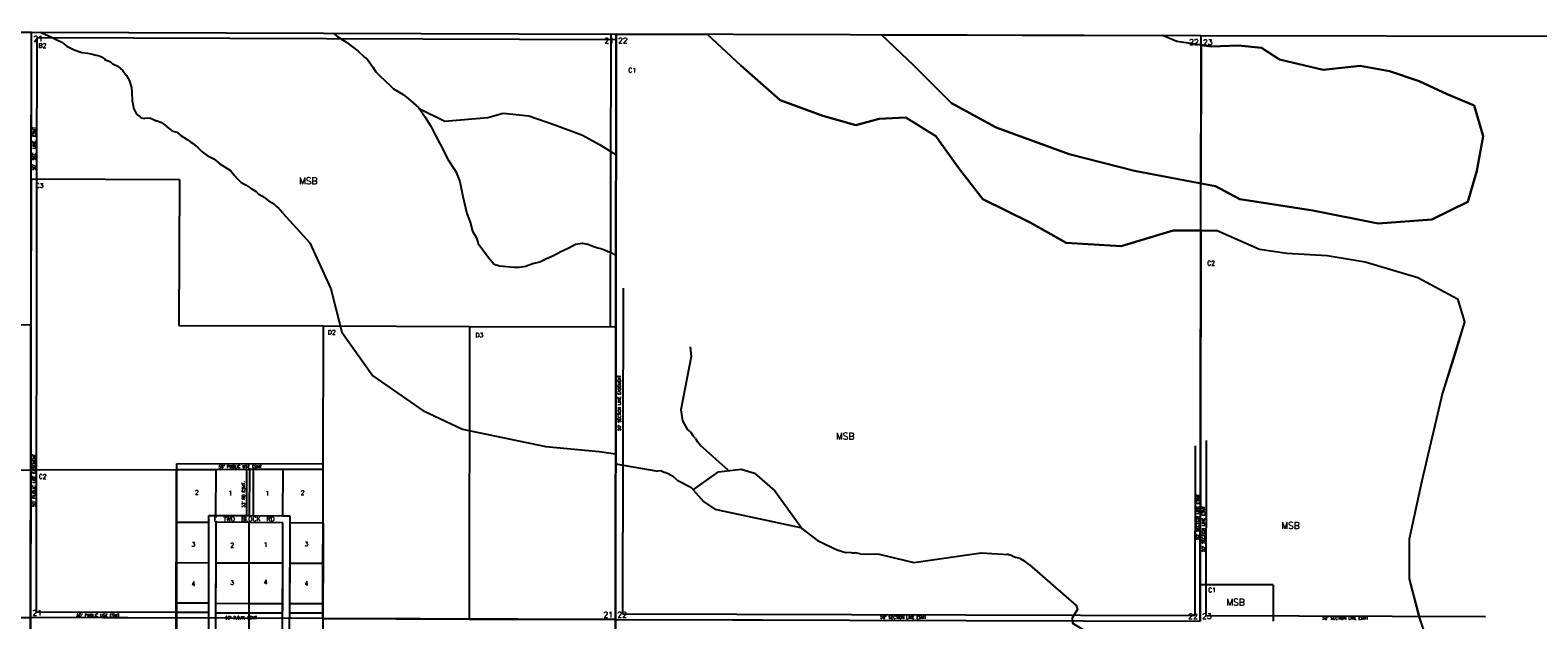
# Model space of a CAD drawing. Header units: feet. Extents: x 0 to 310787, y 0 to 109672.
# Tile 22 of 28: x 289658 to 303268, y 87864 to 93182. Entities that reach past the tile are written whole.
import ezdxf
from ezdxf.enums import TextEntityAlignment as Align

# ---------------------------------------------------------------- set-up
doc = ezdxf.new("R2010")
doc.units = ezdxf.units.FT
doc.header["$LTSCALE"] = 20
doc.header["$MEASUREMENT"] = 0
doc.layers.add('Taxmap', color=251, linetype='Continuous')
doc.styles.add('1', font='simplex')
doc.styles.add('5', font='romant')
doc.styles.add('ESMT', font='SIMPLEX', dxfattribs={"height": 26})
doc.styles.add('SMLTEXT', font='SIMPLEX', dxfattribs={"height": 6})

# ---------------------------------------------------------------- blocks, each defined once
blk = doc.blocks.new('A$C1D716C51')
at = {"layer": 'Taxmap'}
for p, q in [((84061, 15911), (89340, 15891)), ((89332, 10612), (89340, 15891)), ((89340, 15891), (94620, 15874)), ((89390, 15841), (89388, 14569)), ((94620, 15824), (89390, 15841)), ((94570, 15874), (94566, 13228)), ((94620, 15874), (94612, 10595)), ((94620, 15874), (94612, 10595)), ((99899, 15860), (94620, 15874)), ((99891, 10580), (99899, 15860)), ((105179, 15848), (99899, 15860)), ((89388, 14569), (89382, 10661)), ((94683, 13583), (94676, 10647)), ((93294, 13239), (93292, 10599)), ((99845, 12162), (99842, 10630)), ((99944, 12210), (99941, 10630)), ((90650, 11998), (91973, 12001)), ((90650, 11998), (90650, 11948)), ((90647, 8380), (90650, 11948)), ((90650, 11948), (91974, 11951)), ((91283, 11950), (91283, 11532)), ((91342, 11950), (91341, 11532)), ((91972, 10603), (91974, 11951)), ((91973, 11465), (91974, 11951)), ((90943, 11533), (91674, 11531)), ((90943, 8281), (90943, 11533)), ((91004, 11472), (91001, 8269)), ((91611, 11467), (91004, 11472)), ((91601, 8240), (91611, 11467)), ((91674, 11531), (91670, 10604)), ((84053, 10631), (89332, 10612)), ((90648, 10657), (89382, 10661)), ((90943, 10658), (90650, 10658)), ((91013, 10656), (91608, 10656)), ((91670, 10655), (91969, 10655)), ((94676, 10647), (99842, 10630)), ((99941, 10630), (102466, 10623)), ((99941, 10630), (102465, 10623)), ((89324, 5332), (89332, 10612)), ((94612, 10595), (89332, 10612)), ((91662, 8237), (91670, 10604)), ((91972, 10603), (91981, 8613)), ((94604, 5315), (94612, 10595)), ((94604, 5315), (94612, 10595)), ((94612, 10595), (99891, 10580))]:
    blk.add_line(p, q, dxfattribs=at)
at = {"layer": 'Taxmap', "linetype": 'Continuous'}
for p, q in [((94616, 13234), (94620, 15874)), ((94620, 15874), (95444, 15872)), ((95746, 15592), (95444, 15872)), ((97013, 15868), (99550, 15861)), ((97310, 15588), (97013, 15868)), ((99681, 15808), (99550, 15861)), ((99899, 15776), (99681, 15808)), ((99899, 15776), (99897, 14527)), ((99899, 15776), (99993, 15762)), ((99993, 15762), (100236, 15773)), ((100236, 15773), (100445, 15750)), ((100445, 15750), (100607, 15646)), ((96101, 15280), (95746, 15592)), ((97645, 15253), (97310, 15588)), ((100607, 15646), (101000, 15554)), ((101000, 15554), (101335, 15588)), ((101335, 15588), (101601, 15542)), ((101601, 15542), (101867, 15450)), ((101867, 15450), (102122, 15334)), ((96484, 15138), (96101, 15280)), ((98050, 15034), (97645, 15253)), ((102122, 15334), (102365, 15230)), ((96782, 15053), (96484, 15138)), ((96994, 15110), (96782, 15053)), ((97235, 15124), (96994, 15110)), ((97505, 14954), (97235, 15124)), ((102365, 15230), (102446, 14953)), ((98709, 14791), (98050, 15034)), ((97718, 14656), (97505, 14954)), ((102446, 14953), (102388, 14641)), ((99299, 14641), (98709, 14791)), ((97930, 14387), (97718, 14656)), ((99897, 14527), (99299, 14641)), ((102388, 14641), (102307, 14363)), ((100028, 14502), (99897, 14527)), ((100248, 14387), (100028, 14502)), ((98356, 14175), (97930, 14387)), ((100907, 14283), (100248, 14387)), ((102307, 14363), (101983, 14202)), ((98682, 13991), (98356, 14175)), ((101497, 14167), (100907, 14283)), ((101983, 14202), (101497, 14167)), ((99647, 14104), (99178, 13962)), ((99897, 14104), (99647, 14104)), ((99897, 14104), (99894, 12183)), ((99897, 14104), (100044, 14104)), ((100044, 14104), (100427, 13934)), ((99178, 13962), (98682, 13991)), ((100427, 13934), (100674, 13899)), ((100674, 13899), (101038, 13878)), ((101038, 13878), (101380, 13821)), ((101380, 13821), (101857, 13679)), ((101857, 13679), (102213, 13487)), ((102213, 13487), (102277, 13280)), ((94612, 10595), (94616, 13227)), ((94616, 13227), (94616, 13234)), ((102277, 13280), (102078, 12640)), ((102078, 12640), (101893, 11847)), ((99894, 12183), (99892, 10909)), ((101893, 11847), (101779, 11320)), ((101779, 11320), (101779, 10963)), ((101779, 10963), (101880, 10576))]:
    blk.add_line(p, q, dxfattribs=at)
at = {"layer": 'Taxmap'}
for points in [[(89340, 15785), (89340, 15891)], [(89418, 15891), (89461, 15875), (89511, 15853), (89569, 15823), (89614, 15802), (89661, 15766), (89728, 15732), (89795, 15708), (89847, 15702), (89879, 15698), (89938, 15681)], [(92066, 15882), (92107, 15851), (92188, 15798), (92290, 15721), (92348, 15666), (92374, 15645), (92427, 15573), (92451, 15535), (92488, 15495), (92532, 15457), (92584, 15405), (92610, 15381), (92695, 15330), (92746, 15291), (92786, 15256), (92836, 15212), (92848, 15197), (92895, 15126), (92946, 15044), (92980, 14978), (93058, 14831), (93097, 14751), (93173, 14636), (93208, 14545), (93234, 14411), (93271, 14258), (93300, 14180), (93321, 14097), (93358, 14038), (93372, 13986), (93466, 13861), (93519, 13801), (93566, 13785), (93695, 13773), (93747, 13773), (93801, 13782), (93867, 13806), (93930, 13820), (93991, 13852), (94052, 13877), (94113, 13910), (94192, 13947), (94252, 13981), (94315, 13989), (94364, 13981), (94410, 13963), (94453, 13947), (94481, 13940), (94515, 13928), (94548, 13915), (94574, 13906), (94617, 13882)], [(89338, 14570), (89340, 15723)], [(89340, 15723), (89340, 15785)], [(89982, 15663), (89938, 15681)], [(89982, 15663), (90003, 15649), (90009, 15639)], [(90057, 15621), (90009, 15639)], [(90057, 15621), (90070, 15611), (90077, 15605)], [(90127, 15579), (90077, 15605)], [(90127, 15579), (90166, 15546), (90166, 15544), (90199, 15502), (90222, 15460), (90244, 15393), (90248, 15351), (90249, 15272), (90258, 15231), (90263, 15208), (90283, 15166), (90298, 15147), (90321, 15128), (90331, 15119), (90364, 15113)], [(90417, 15116), (90364, 15113)], [(90417, 15116), (90442, 15105), (90468, 15092)], [(92842, 15204), (93072, 15089), (93460, 15122), (93599, 15161), (93832, 15139), (94064, 15056), (94314, 14962), (94469, 14878), (94618, 14785)], [(90519, 15075), (90468, 15092)], [(90519, 15075), (90544, 15056), (90563, 15042)], [(90618, 15001), (90563, 15042)], [(90618, 15001), (90652, 14990), (90688, 14961), (90747, 14924), (90780, 14901), (90795, 14891), (90843, 14852), (90881, 14814), (90927, 14780), (90986, 14749), (91041, 14706), (91091, 14675), (91137, 14644), (91173, 14601), (91199, 14573), (91231, 14539), (91279, 14513), (91324, 14482), (91368, 14454), (91395, 14429)], [(89338, 14570), (89336, 13265)], [(89338, 14570), (90676, 14565)], [(90676, 14565), (90671, 13247)], [(91447, 14397), (91395, 14429)], [(91447, 14397), (91467, 14383), (91493, 14363)], [(91534, 14337), (91493, 14363)], [(91534, 14337), (91550, 14323), (91567, 14307)], [(91609, 14259), (91567, 14307)], [(91609, 14259), (91853, 13993), (92043, 13578), (92144, 13186), (92424, 12794), (92873, 12481), (93232, 12313), (93983, 12156), (94465, 12111), (94614, 12089)], [(89336, 13251), (88027, 13256)], [(89336, 13251), (89334, 11945)], [(89336, 13265), (89336, 13251)], [(90671, 13247), (91973, 13243)], [(91973, 13243), (91976, 13243)], [(91974, 11951), (91976, 13243)], [(91976, 13243), (93294, 13239)], [(93294, 13239), (94616, 13234)], [(95287, 13054), (95295, 12966), (95204, 12487), (95219, 12386), (95259, 12313)], [(95290, 12288), (95259, 12313)], [(95290, 12288), (95311, 12254)], [(95336, 12228), (95311, 12254)], [(95336, 12228), (95354, 12198)], [(95377, 12167), (95354, 12198)], [(95377, 12167), (95626, 11944)], [(94614, 11999), (94995, 11932)], [(88023, 11942), (89334, 11945)], [(89334, 11945), (89332, 10612)], [(89334, 11945), (90650, 11948)], [(90650, 11948), (91004, 11949)], [(90650, 11948), (90650, 11470)], [(91004, 11949), (91003, 11533)], [(91004, 11949), (91311, 11950)], [(91310, 11532), (91311, 11950)], [(91311, 11950), (91614, 11951)], [(91610, 11531), (91614, 11951)], [(91614, 11951), (91974, 11951)], [(95027, 11936), (94995, 11932)], [(95027, 11936), (95059, 11922)], [(95097, 11907), (95059, 11922)], [(95097, 11907), (95129, 11892)], [(95171, 11853), (95129, 11892)], [(95171, 11853), (95292, 11789), (95407, 11659), (95511, 11590), (96282, 11426), (96436, 11307), (96625, 11218)], [(95315, 11765), (95542, 11926), (95747, 11951), (95868, 11916), (96051, 11756), (96302, 11411)], [(90943, 11469), (90650, 11470)], [(90650, 11470), (90650, 11105)], [(90943, 11533), (91003, 11533)], [(90943, 11469), (90943, 11533)], [(90943, 11103), (90943, 11469)], [(91003, 11533), (91310, 11532)], [(91004, 11472), (91004, 11104)], [(91307, 11470), (91004, 11472)], [(91306, 11104), (91307, 11470)], [(91611, 11467), (91307, 11470)], [(91310, 11532), (91610, 11531)], [(91610, 11531), (91674, 11531)], [(91610, 11104), (91611, 11467)], [(91674, 11466), (91672, 11104)], [(91674, 11531), (91674, 11466)], [(91973, 11465), (91674, 11466)], [(91973, 11465), (91973, 11103)], [(96657, 11208), (96625, 11218)], [(96657, 11208), (96691, 11200)], [(96745, 11198), (96691, 11200)], [(96745, 11198), (96778, 11197)], [(96821, 11187), (96778, 11197)], [(96821, 11187), (96994, 11186), (97305, 11108), (97914, 11196), (98158, 11181)], [(98194, 11170), (98150, 11186)], [(98194, 11170), (98231, 11155)], [(90650, 11105), (90650, 10745)], [(90943, 11103), (90650, 11105)], [(90943, 10745), (90943, 11103)], [(91004, 11104), (91003, 10742)], [(91306, 11104), (91004, 11104)], [(91610, 11104), (91306, 11104)], [(91306, 10741), (91306, 11104)], [(91609, 10740), (91610, 11104)], [(91672, 11104), (91670, 10740)], [(91672, 11104), (91973, 11103)], [(91973, 11103), (91972, 10739)], [(98265, 11146), (98231, 11155)], [(98265, 11146), (98302, 11125)], [(98350, 11089), (98302, 11125)], [(98350, 11089), (98773, 10723), (98783, 10685), (98735, 10609), (98737, 10561), (98829, 10507), (98940, 10338), (99154, 10157), (99264, 9953)], [(99892, 10909), (99891, 10580)], [(100550, 10907), (99892, 10909)], [(100550, 10907), (100550, 10579)], [(90650, 10745), (90650, 10607)], [(90650, 10745), (90943, 10745)], [(90943, 10606), (90943, 10745)], [(91003, 10742), (91003, 10606)], [(91003, 10742), (91306, 10741)], [(91306, 10741), (91609, 10740)], [(91306, 10605), (91306, 10741)], [(91608, 10604), (91609, 10740)], [(91670, 10740), (91670, 10604)], [(91670, 10740), (91972, 10739)], [(91972, 10739), (91972, 10603)], [(90650, 10607), (89332, 10612)], [(89332, 10612), (89332, 10278)], [(90650, 10607), (90650, 10375)], [(90943, 10374), (90943, 10606)], [(91003, 10606), (91003, 10374)], [(91306, 10373), (91306, 10605)], [(91607, 10371), (91608, 10604)], [(91669, 10370), (91670, 10604)], [(91972, 10603), (93292, 10599)], [(91972, 10603), (91973, 10368)], [(93292, 10599), (94612, 10595)], [(94612, 10595), (94610, 9265)], [(94612, 10595), (95936, 10591)]]:
    blk.add_lwpolyline(points, dxfattribs=at)
at = {"layer": 'Taxmap', "linetype": 'Continuous'}
for points in [[(95444, 15872), (95746, 15592), (96101, 15280), (96484, 15138), (96782, 15053), (96994, 15110), (97235, 15124), (97505, 14954), (97718, 14656), (97930, 14387), (98356, 14175), (98682, 13991), (99178, 13962), (99647, 14104), (100044, 14104), (100427, 13934), (100674, 13899), (101038, 13878), (101380, 13821), (101857, 13679), (102213, 13487), (102277, 13280), (102185, 12967), (102078, 12640), (101893, 11847), (101779, 11320), (101779, 10963), (101865, 10621), (101993, 10250)], [(97013, 15868), (97310, 15588), (97645, 15253), (98050, 15034), (98709, 14791), (99299, 14641), (100028, 14502), (100248, 14387), (100907, 14283), (101497, 14167), (101983, 14202), (102307, 14363), (102388, 14641), (102446, 14953), (102365, 15230), (102122, 15334), (101867, 15450), (101601, 15542), (101335, 15588), (101000, 15554), (100607, 15646), (100445, 15750), (100236, 15773), (99993, 15762), (99681, 15808), (99550, 15861)]]:
    blk.add_lwpolyline(points, dxfattribs=at)
at = {"layer": 'Taxmap'}
for s, height, style, p in [('21', 50, '5', (89358, 15809)), ('B2', 40, '1', (89405, 15751)), ('22', 50, '5', (94637, 15792)), ('23', 50, '5', (99917, 15777)), ('C1', 40, '1', (94729, 15529)), ('MSB', 60, '1', (91756, 14521)), ('C3', 40, '1', (89379, 14489)), ('C2', 40, '1', (99954, 13789)), ('D2', 40, '1', (92017, 13166)), ('D3', 40, '1', (93349, 13141)), ('MSB', 60, '1', (96603, 12218)), ('C2', 40, '1', (89407, 11865)), ('E  TWO  BLOCK  RD', 40, '1', (90985, 11482)), ('MSB', 60, '1', (100623, 11412)), ('C1', 40, '1', (99963, 10841)), ('MSB', 60, '1', (100127, 10721)), ('21', 50, '5', (89350, 10631)), ("66' R.O.W. ESMT", 26, 'SMLTEXT', (91089, 10598)), ('22', 50, '5', (94630, 10614)), ("50' SECTION LINE ESMT", 26, '1', (97003, 10602)), ('23', 50, '5', (99909, 10600)), ("50' SECTION LINE ESMT", 26, '1', (100993, 10595))]:
    blk.add_text(s, height=height, dxfattribs=dict(at, style=style)).set_placement(p)
at = {"layer": 'Taxmap', "style": '5'}
for s, p in [('21', (94598, 15792)), ('22', (99877, 15778)), ('21', (94590, 10614)), ('22', (99869, 10600))]:
    blk.add_text(s, height=50, dxfattribs=at).set_placement(p, align=Align.RIGHT)
at = {"layer": 'Taxmap'}
for s, rotation, style, p in [("50'  SEC  LINE  ESMT", 89.912, 'ESMT', (89376, 14647)), ("50' SECTION LINE EASEMENT", 90, '1', (94661, 12297)), ("50' PUBLIC USE EASEMENT", 89.912, 'ESMT', (89376, 11612)), ("50' PUBLIC USE ESMT", 0.1341, 'ESMT', (91031, 11961)), ("33' RD ESMT.", 90, 'SMLTEXT', (91268, 11604)), ("50' SECTION LINE ESMT", 90, '1', (99881, 11313)), ("50' SECTION LINE ESMT", 90, '1', (99933, 11205)), ("50' PUBLIC USE ESMT", 359.8011, 'ESMT', (89747, 10621))]:
    blk.add_text(s, height=26, rotation=rotation, dxfattribs=dict(at, style=style)).set_placement(p)
at = {"layer": 'Taxmap', "style": '1'}
for s, p in [('2', (90834, 11742)), ('1', (91136, 11735)), ('1', (91469, 11734)), ('2', (91789, 11739)), ('3', (90803, 11273)), ('1', (91456, 11271)), ('3', (91824, 11276)), ('2', (91153, 11266)), ('4', (90803, 10917)), ('3', (91153, 10928)), ('4', (91455, 10933)), ('4', (91823, 10920))]:
    blk.add_text(s, height=40, dxfattribs=at).set_placement(p, align=Align.MIDDLE)

msp = doc.modelspace()

# ---------------------------------------------------------------- block references
at = {"layer": 'Taxmap'}
msp.add_blockref('A$C1D716C51', (200329, 77272), dxfattribs=at)

doc.saveas('drawing.dxf')
